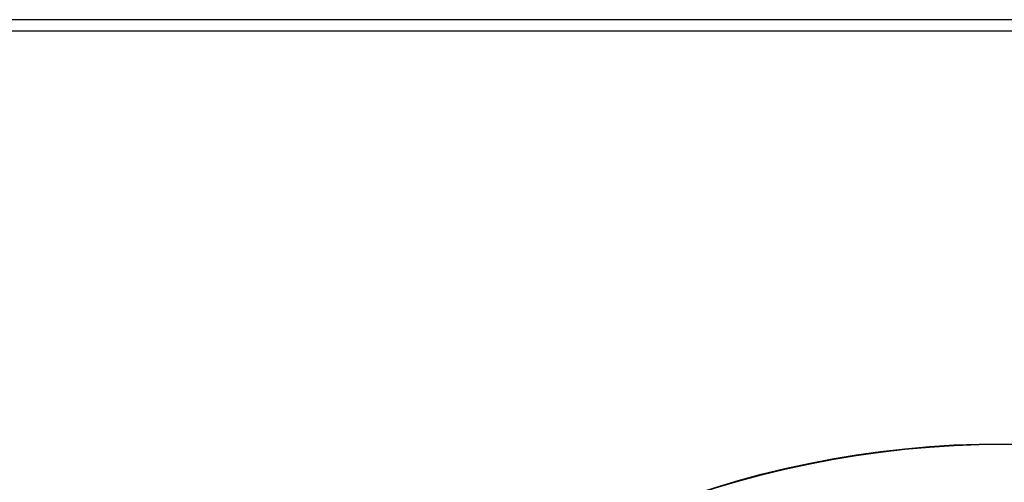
# Model space of a CAD drawing. Extents: x 172 to 2886, y 316 to 2181.
# Tile 18 of 30: x 1309 to 1397, y 2139 to 2181. Entities that reach past the tile are written whole.
import ezdxf

# ---------------------------------------------------------------- set-up
doc = ezdxf.new("R2010")
doc.units = 0
doc.header["$LTSCALE"] = 25.4
doc.header["$MEASUREMENT"] = 0
doc.layers.get('0').update_dxf_attribs({"linetype": 'CONTINUOUS'})

msp = doc.modelspace()

# ---------------------------------------------------------------- linework, layer by layer
for p, q in [((2042.52, 2180.569), (1012.592, 2180.569)), ((2040.82, 2180.584), (1014.292, 2180.584)), ((2041.813, 2179.559), (1013.299, 2179.559)), ((2018.544, 2179.569), (1036.568, 2179.569))]:
    msp.add_line(p, q)
for radius in [87.047, 86.994]:
    msp.add_circle((1397.065, 2055.577), radius)

doc.saveas('drawing.dxf')
